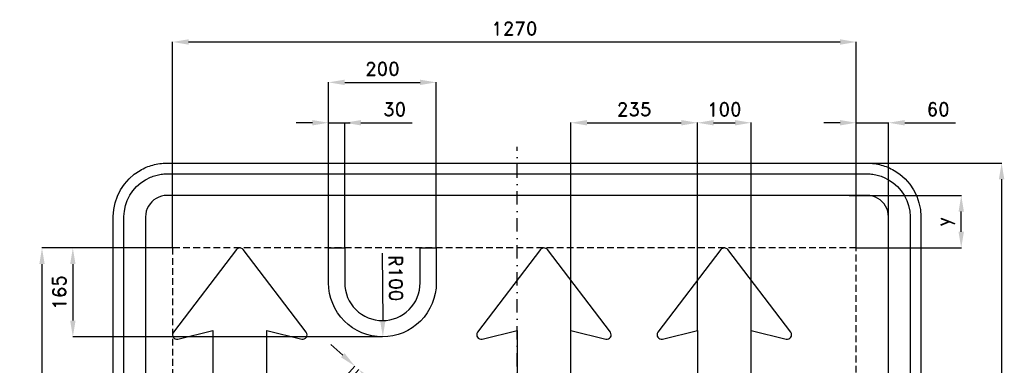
# Model space of a CAD drawing. Header units: millimetres. Extents: x -924 to 905, y -905 to 1016.
# Tile 4 of 4: x -924 to 905, y 375 to 1016. Entities that reach past the tile are written whole.
import ezdxf

# ---------------------------------------------------------------- set-up
doc = ezdxf.new("R2010")
doc.units = ezdxf.units.MM
doc.header["$LTSCALE"] = 5
doc.linetypes.add('ČERCHOVANÁX2', pattern=[2, 1, -0.5, 0, -0.5])
doc.linetypes.add('ČÁRKOVANÁX2', pattern=[1.5, 1, -0.5])
doc.layers.add('Kóty', color=2, linetype='Continuous')
doc.layers.add('Značka', color=7, linetype='Continuous')
doc.styles.get("Standard").update_dxf_attribs({"font": 'romand.shx', "height": 25})
doc.dimstyles.get("Standard").update_dxf_attribs({"dimtxt": 25, "dimasz": 30, "dimexe": 0.18, "dimexo": 0.0625, "dimgap": 12.5, "dimtad": 1, "dimdec": 0, "dimzin": 0, "dimdsep": 46, "dimtxsty": 'Standard', "dimcen": 0.09, "dimadec": 0, "dimazin": 0, "dimtfac": 1, "dimtdec": 0, "dimtofl": 0, "dimtmove": 0, "dimatfit": 3, "dimfxl": 1, "dimtolj": 1, "dimtzin": 0, "dimarcsym": 0})

# ---------------------------------------------------------------- blocks, each defined once
blk = doc.blocks.new('*D2')
at = {"layer": 'Defpoints', "color": 0, "transparency": 16777216}
for p in [(608.7, 750), (533.1, -750), (900, -750)]:
    blk.add_point(p, dxfattribs=at)
at = {"layer": 'Kóty', "color": 0, "lineweight": -2, "transparency": 16777216}
for p, q in [((608.8, 750), (900.2, 750)), ((900, 720), (900, -720)), ((533.2, -750), (900.2, -750))]:
    blk.add_line(p, q, dxfattribs=at)
at = {"layer": 'Kóty', "color": 0, "transparency": 16777216}
for points in [[(895, 720), (905, 720), (900, 750)], [(895, -720), (905, -720), (900, -750)]]:
    blk.add_solid(points, dxfattribs=at)
at = {"layer": 'Kóty', "color": 0, "transparency": 16777216, "insert": (875, 0), "char_height": 25, "attachment_point": 5, "rotation": 90}
blk.add_mtext('\\A1;1500', dxfattribs=at)
blk = doc.blocks.new('*D6')
at = {"layer": 'Defpoints', "color": 0, "transparency": 16777216}
for p in [(616.9, 690), (825, 690), (630, 592.5)]:
    blk.add_point(p, dxfattribs=at)
at = {"layer": 'Kóty', "color": 0, "lineweight": -2, "transparency": 16777216}
for p, q in [((617, 690), (825.2, 690)), ((825, 622.5), (825, 660)), ((630.1, 592.5), (825.2, 592.5))]:
    blk.add_line(p, q, dxfattribs=at)
at = {"layer": 'Kóty', "color": 0, "transparency": 16777216}
for points in [[(820, 660), (830, 660), (825, 690)], [(820, 622.5), (830, 622.5), (825, 592.5)]]:
    blk.add_solid(points, dxfattribs=at)
at = {"layer": 'Kóty', "color": 0, "transparency": 16777216, "insert": (795.8, 641.3), "char_height": 25, "attachment_point": 5, "rotation": 90}
blk.add_mtext('\\A1;y', dxfattribs=at)
blk = doc.blocks.new('*D7')
at = {"layer": 'Defpoints', "color": 0, "transparency": 16777216}
for p in [(690, 825), (630.1, 592.5), (690, 592.5)]:
    blk.add_point(p, dxfattribs=at)
at = {"layer": 'Kóty', "color": 0, "lineweight": -2, "transparency": 16777216}
for p, q in [((600.1, 825), (570.1, 825)), ((630.1, 592.6), (630.1, 825.2)), ((690, 592.6), (690, 825.2)), ((720, 825), (814.3, 825))]:
    blk.add_line(p, q, dxfattribs=at)
at = {"layer": 'Kóty', "color": 0, "transparency": 16777216}
for points in [[(600.1, 830), (600.1, 820), (630.1, 825)], [(720, 830), (720, 820), (690, 825)]]:
    blk.add_solid(points, dxfattribs=at)
at = {"layer": 'Kóty', "color": 0, "transparency": 16777216, "insert": (782.1, 850), "char_height": 25, "attachment_point": 5}
blk.add_mtext('\\A1;60', dxfattribs=at)
blk = doc.blocks.new('*D10')
at = {"layer": 'Defpoints', "color": 0, "transparency": 16777216}
for p in [(-320, 825), (-350, 592.5), (-320, 592.5)]:
    blk.add_point(p, dxfattribs=at)
at = {"layer": 'Kóty', "color": 0, "lineweight": -2, "transparency": 16777216}
for p, q in [((-380, 825), (-410, 825)), ((-350, 592.6), (-350, 825.2)), ((-320, 592.6), (-320, 825.2)), ((-290, 825), (-194.5, 825))]:
    blk.add_line(p, q, dxfattribs=at)
at = {"layer": 'Kóty', "color": 0, "transparency": 16777216}
for points in [[(-380, 830), (-380, 820), (-350, 825)], [(-290, 830), (-290, 820), (-320, 825)]]:
    blk.add_solid(points, dxfattribs=at)
at = {"layer": 'Kóty', "color": 0, "transparency": 16777216, "insert": (-227.3, 850), "char_height": 25, "attachment_point": 5}
blk.add_mtext('\\A1;30', dxfattribs=at)
blk = doc.blocks.new('*D11')
at = {"layer": 'Defpoints', "color": 0, "transparency": 16777216}
for p in [(-150, 900), (-350, 592.5625), (-150, 592.5)]:
    blk.add_point(p, dxfattribs=at)
at = {"layer": 'Kóty', "color": 0, "lineweight": -2, "transparency": 16777216}
for p, q in [((-350, 592.625), (-350, 900.18)), ((-320, 900), (-180, 900)), ((-150, 592.5625), (-150, 900.18))]:
    blk.add_line(p, q, dxfattribs=at)
at = {"layer": 'Kóty', "color": 0, "transparency": 16777216}
for points in [[(-320, 905), (-320, 895), (-350, 900)], [(-180, 905), (-180, 895), (-150, 900)]]:
    blk.add_solid(points, dxfattribs=at)
at = {"layer": 'Kóty', "color": 0, "transparency": 16777216, "insert": (-250, 925), "char_height": 25, "attachment_point": 5}
blk.add_mtext('\\A1;200', dxfattribs=at)
blk = doc.blocks.new('*D15')
at = {"layer": 'Defpoints', "color": 0, "transparency": 16777216}
for p in [(630.0625, 975), (-640, 592.5), (630.0625, 592.5)]:
    blk.add_point(p, dxfattribs=at)
at = {"layer": 'Kóty', "color": 0, "lineweight": -2, "transparency": 16777216}
for p, q in [((-640, 592.5625), (-640, 975.18)), ((-610, 975), (600.0625, 975)), ((630.0625, 592.5625), (630.0625, 975.18))]:
    blk.add_line(p, q, dxfattribs=at)
at = {"layer": 'Kóty', "color": 0, "transparency": 16777216}
for points in [[(-610, 980), (-610, 970), (-640, 975)], [(600.0625, 980), (600.0625, 970), (630.0625, 975)]]:
    blk.add_solid(points, dxfattribs=at)
at = {"layer": 'Kóty', "color": 0, "transparency": 16777216, "insert": (-4.96875, 1000), "char_height": 25, "attachment_point": 5}
blk.add_mtext('\\A1;1270', dxfattribs=at)
blk = doc.blocks.new('*D16')
at = {"layer": 'Defpoints', "color": 0, "transparency": 16777216}
for p in [(-640, 592.5), (-825, 427.5), (-250, 427.5)]:
    blk.add_point(p, dxfattribs=at)
at = {"layer": 'Kóty', "color": 0, "lineweight": -2, "transparency": 16777216}
for p, q in [((-640.0625, 592.5), (-825.18, 592.5)), ((-825, 562.5), (-825, 457.5)), ((-250.0625, 427.5), (-825.18, 427.5))]:
    blk.add_line(p, q, dxfattribs=at)
at = {"layer": 'Kóty', "color": 0, "transparency": 16777216}
for points in [[(-830, 562.5), (-820, 562.5), (-825, 592.5)], [(-830, 457.5), (-820, 457.5), (-825, 427.5)]]:
    blk.add_solid(points, dxfattribs=at)
at = {"layer": 'Kóty', "color": 0, "transparency": 16777216, "insert": (-850, 510), "char_height": 25, "attachment_point": 5, "rotation": 90}
blk.add_mtext('\\A1;165', dxfattribs=at)
blk = doc.blocks.new('*D18')
at = {"layer": 'Defpoints', "color": 0, "transparency": 16777216}
for p in [(-640, 592.5), (-882.3, -407.5), (-640, -407.5)]:
    blk.add_point(p, dxfattribs=at)
at = {"layer": 'Kóty', "color": 0, "lineweight": -2, "transparency": 16777216}
for p, q in [((-640.1, 592.5), (-882.5, 592.5)), ((-882.3, 562.5), (-882.3, -377.5)), ((-640.1, -407.5), (-882.5, -407.5))]:
    blk.add_line(p, q, dxfattribs=at)
at = {"layer": 'Kóty', "color": 0, "transparency": 16777216}
for points in [[(-887.3, 562.5), (-877.3, 562.5), (-882.3, 592.5)], [(-887.3, -377.5), (-877.3, -377.5), (-882.3, -407.5)]]:
    blk.add_solid(points, dxfattribs=at)
at = {"layer": 'Kóty', "color": 0, "transparency": 16777216, "insert": (-907.3, 92.5), "char_height": 25, "attachment_point": 5, "rotation": 90}
blk.add_mtext('\\A1;1000', dxfattribs=at)
blk = doc.blocks.new('*D19')
at = {"layer": 'Defpoints', "color": 0, "transparency": 16777216}
for p in [(435, 825), (335, 439.2), (435, 439.2)]:
    blk.add_point(p, dxfattribs=at)
at = {"layer": 'Kóty', "color": 0, "lineweight": -2, "transparency": 16777216}
for p, q in [((335, 439.3), (335, 825.2)), ((365, 825), (405, 825)), ((435, 439.3), (435, 825.2))]:
    blk.add_line(p, q, dxfattribs=at)
at = {"layer": 'Kóty', "color": 0, "transparency": 16777216}
for points in [[(365, 830), (365, 820), (335, 825)], [(405, 830), (405, 820), (435, 825)]]:
    blk.add_solid(points, dxfattribs=at)
at = {"layer": 'Kóty', "color": 0, "transparency": 16777216, "insert": (385, 850), "char_height": 25, "attachment_point": 5}
blk.add_mtext('\\A1;100', dxfattribs=at)
blk = doc.blocks.new('*D20')
at = {"layer": 'Defpoints', "color": 0, "transparency": 16777216}
for p in [(335, 825), (100, 439.2), (335, 439.3)]:
    blk.add_point(p, dxfattribs=at)
at = {"layer": 'Kóty', "color": 0, "lineweight": -2, "transparency": 16777216}
for p, q in [((100, 439.3), (100, 825.2)), ((130, 825), (305, 825)), ((335, 439.4), (335, 825.2))]:
    blk.add_line(p, q, dxfattribs=at)
at = {"layer": 'Kóty', "color": 0, "transparency": 16777216}
for points in [[(130, 830), (130, 820), (100, 825)], [(305, 830), (305, 820), (335, 825)]]:
    blk.add_solid(points, dxfattribs=at)
at = {"layer": 'Kóty', "color": 0, "transparency": 16777216, "insert": (217.5, 850), "char_height": 25, "attachment_point": 5}
blk.add_mtext('\\A1;235', dxfattribs=at)
blk = doc.blocks.new('*D28')
at = {"layer": 'Defpoints', "color": 0, "transparency": 16777216}
for p in [(-293.8, 366.4), (-436.6, 222.8), (-429.1, 216.1)]:
    blk.add_point(p, dxfattribs=at)
at = {"layer": 'Kóty', "color": 0, "lineweight": -2, "transparency": 16777216}
for p, q in [((-323.6, 393.2), (-345.9, 413.2)), ((-436.5, 222.9), (-301.1, 373.2)), ((-429.1, 216.2), (-293.7, 366.5)), ((-271.5, 346.3), (-203.2, 284.8))]:
    blk.add_line(p, q, dxfattribs=at)
at = {"layer": 'Kóty', "color": 0, "transparency": 16777216}
for points in [[(-320.2, 396.9), (-326.9, 389.4), (-301.3, 373.1)], [(-268.2, 350), (-274.9, 342.6), (-293.8, 366.4)]]:
    blk.add_solid(points, dxfattribs=at)
at = {"layer": 'Kóty', "color": 0, "transparency": 16777216, "insert": (-209.5, 324.1), "char_height": 25, "attachment_point": 5, "rotation": 317.9981}
blk.add_mtext('\\A1;10', dxfattribs=at)

msp = doc.modelspace()

# ---------------------------------------------------------------- linework, layer by layer
at = {"layer": 'Kóty'}
msp.add_line((-250.5, 582.6), (-249.4, 457.5), dxfattribs=at)
for points in [[(-350, 825), (-310, 825)], [(630.1, 825), (690, 825)]]:
    msp.add_lwpolyline(points, dxfattribs=at)
msp.add_solid([(-244.4, 457.5), (-254.4, 457.5), (-249.2, 427.5)], dxfattribs=at)
at = {"layer": 'Značka', "color": 6, "linetype": 'ČERCHOVANÁX2', "ltscale": 5}
msp.add_lwpolyline([(0, -780), (0, 780)], dxfattribs=at)
at = {"layer": 'Značka', "color": 5}
for points in [[(-750, -650), (-750, 650), (-750, 650.4), (-750, 650.8), (-749.1, 663.7), (-746.5, 676.4), (-742.3, 688.7), (-736.5, 700.2), (-729.3, 711), (-720.7, 720.7), (-711, 729.3), (-700.2, 736.5, -0.034051), (-688.6, 742.3, -0.03338), (-676.4, 746.5, -0.034137), (-663.7, 749.1, -0.036748), (-650.8, 750), (-650.4, 750), (-650, 750), (650, 750), (650.4, 750), (650.8, 750, -0.032178), (663.7, 749.1, -0.035432), (676.4, 746.5, -0.036261), (688.7, 742.3, -0.034399), (700.2, 736.5), (711, 729.3), (720.7, 720.7), (729.3, 711), (736.5, 700.2), (742.3, 688.7), (746.5, 676.4), (749.1, 663.7), (750, 650.8), (750, 650.4), (750, 650), (750, -650)], [(-730, -650), (-730, 650), (-730, 650.3), (-730, 650.6), (-729.3, 661), (-727.2, 671.1), (-723.9, 680.9), (-719.2, 690.2), (-713.4, 698.8), (-706.6, 706.6), (-698.8, 713.4), (-690.2, 719.2), (-680.9, 723.8, -0.033397), (-671.1, 727.2, -0.034162), (-661, 729.3, -0.036746), (-650.6, 730), (-650.3, 730), (-650, 730), (650, 730), (650.3, 730), (650.6, 730, -0.032185), (661, 729.3, -0.035458), (671.1, 727.2, -0.036271), (680.9, 723.8), (690.2, 719.2), (698.8, 713.4), (706.6, 706.6), (713.4, 698.8), (719.2, 690.2), (723.8, 680.9), (727.2, 671.1), (729.3, 661), (730, 650.6), (730, 650.3), (730, 650), (730, -650)], [(690, -650), (690, 650), (690, 650.2), (690, 650.3), (689.6, 655.5), (688.6, 660.5), (686.9, 665.5), (684.6, 670.1), (681.7, 674.4), (678.3, 678.3), (674.4, 681.7), (670.1, 684.6), (665.5, 686.9), (660.6, 688.6), (655.5, 689.7, 0.036731), (650.3, 690), (650.2, 690), (650, 690), (-650, 690), (-650.2, 690), (-650.3, 690, 0.032172), (-655.5, 689.6, 0.035404), (-660.5, 688.6), (-665.5, 686.9), (-670.1, 684.6), (-674.4, 681.7), (-678.3, 678.3), (-681.7, 674.4), (-684.6, 670.1), (-686.9, 665.5), (-688.6, 660.5), (-689.6, 655.5), (-690, 650.3), (-690, 650.2), (-690, 650), (-690, -650)]]:
    msp.add_lwpolyline(points, format="xyb", dxfattribs=at)
at = {"layer": 'Značka', "color": 6, "linetype": 'ČÁRKOVANÁX2', "ltscale": 2.5}
msp.add_lwpolyline([(-640, -407.5), (630, -407.5), (630, 592.5), (-640, 592.5)], close=True, dxfattribs=at)
at = {"layer": 'Značka', "color": 5}
for points in [[(-468.8, 175.3, -0.020424), (-460.9, 189.6, -0.034334), (-445.5, 212.3, -0.034334), (-427, 232.7, -0.034334), (-406.2, 250.6, -0.002631), (-404.5, 251.8), (-447, 287.6, -0.221695), (-464.9, 325.9), (-464.9, 439.2), (-399.9, 423.2, 0.707858), (-391.6, 435.8), (-508.5, 589.3, 0.495587), (-521.3, 589.3), (-638.2, 435.8, 0.707858), (-629.9, 423.2), (-564.9, 439.2), (-564.9, 325.9, 0.221695), (-511.3, 211)], [(-180, 527.5), (-180, 562.5), (-180, 592.5), (-150, 592.5), (-150, 527.5, -0.414214), (-250, 427.5), (-250, 427.5, -0.414214), (-350, 527.5), (-350, 592.5), (-320, 592.5), (-320, 562.5), (-320, 527.5, 0.414214), (-250, 457.5, 0.414214)], [(111.3, 283.9, -0.120596), (100, 330.1), (100, 439.2), (165, 423.2, 0.707858), (173.3, 435.8), (56.4, 589.3, 0.495587), (43.6, 589.3), (-73.3, 435.8, 0.707858), (-65, 423.2), (0, 439.2), (0, 330.1, 0.12616), (24.7, 233.9, -0.032182), (44.3, 250.6, -0.034334), (67.4, 265.5, -0.034334), (92.1, 277.4, -0.025304)], [(520.6, -115.2, -0.109518), (530, -157.5), (530, -407.5), (630, -407.5), (630, -157.5, 0.109518), (611.3, -73), (444.4, 284.9, -0.109518), (435, 327.2), (435, 439.2), (500, 423.2, 0.707858), (508.3, 435.8), (391.4, 589.3, 0.495587), (378.6, 589.3), (261.7, 435.8, 0.707858), (270, 423.2), (335, 439.2), (335, 327.2, 0.109518), (353.7, 242.7)]]:
    msp.add_lwpolyline(points, format="xyb", close=True, dxfattribs=at)
at = {"layer": 'Značka', "color": 3}
msp.add_arc((50, 584.5), 8, 37.2752, 142.7248, dxfattribs=at)

# ---------------------------------------------------------------- texts
at = {"layer": 'Kóty', "insert": (-225.1, 536.2), "char_height": 25, "attachment_point": 5, "rotation": 270.471}
msp.add_mtext('\\A1;R100', dxfattribs=at)

# ---------------------------------------------------------------- dimensions: what is measured, and where the dimension line sits
at = {"layer": 'Kóty'}
for base, p1, p2, picture, middle in [((630.1, 975), (-640, 592.5), (630.1, 592.5), '*D15', (-5, 1000)), ((-150, 900), (-350, 592.6), (-150, 592.5), '*D11', (-250, 925)), ((-320, 825), (-350, 592.5), (-320, 592.5), '*D10', (-227.3, 850)), ((335, 825), (100, 439.2), (335, 439.3), '*D20', (217.5, 850)), ((435, 825), (335, 439.2), (435, 439.2), '*D19', (385, 850)), ((690, 825), (630.1, 592.5), (690, 592.5), '*D7', (782.1, 850))]:
    dim = msp.add_linear_dim(base=base, p1=p1, p2=p2, dimstyle='Standard', dxfattribs=at)
    dim.commit()
    dim.dimension.update_dxf_attribs({"geometry": picture, "text_midpoint": middle})
for base, p1, p2, picture, middle in [((900, -750), (608.7, 750), (533.1, -750), '*D2', (875, 0)), ((-882.3, -407.5), (-640, 592.5), (-640, -407.5), '*D18', (-907.3, 92.5)), ((-825, 427.5), (-640, 592.5), (-250, 427.5), '*D16', (-850, 510))]:
    dim = msp.add_linear_dim(base=base, p1=p1, p2=p2, angle=90, dimstyle='Standard', dxfattribs=at)
    dim.commit()
    dim.dimension.update_dxf_attribs({"geometry": picture, "text_midpoint": middle})
dim = msp.add_linear_dim(base=(825, 690), p1=(630, 592.5), p2=(616.9, 690), angle=90, text='y', dimstyle='Standard', dxfattribs=at)
dim.commit()
dim.dimension.update_dxf_attribs({"geometry": '*D6', "text_midpoint": (795.8, 641.3)})
dim = msp.add_aligned_dim(p1=(-436.6, 222.8), p2=(-429.1, 216.1), distance=202.2, dimstyle='Standard', dxfattribs=at)
dim.commit()
dim.dimension.update_dxf_attribs({"geometry": '*D28', "text_midpoint": (-209.5, 324.1)})

doc.saveas('drawing.dxf')
